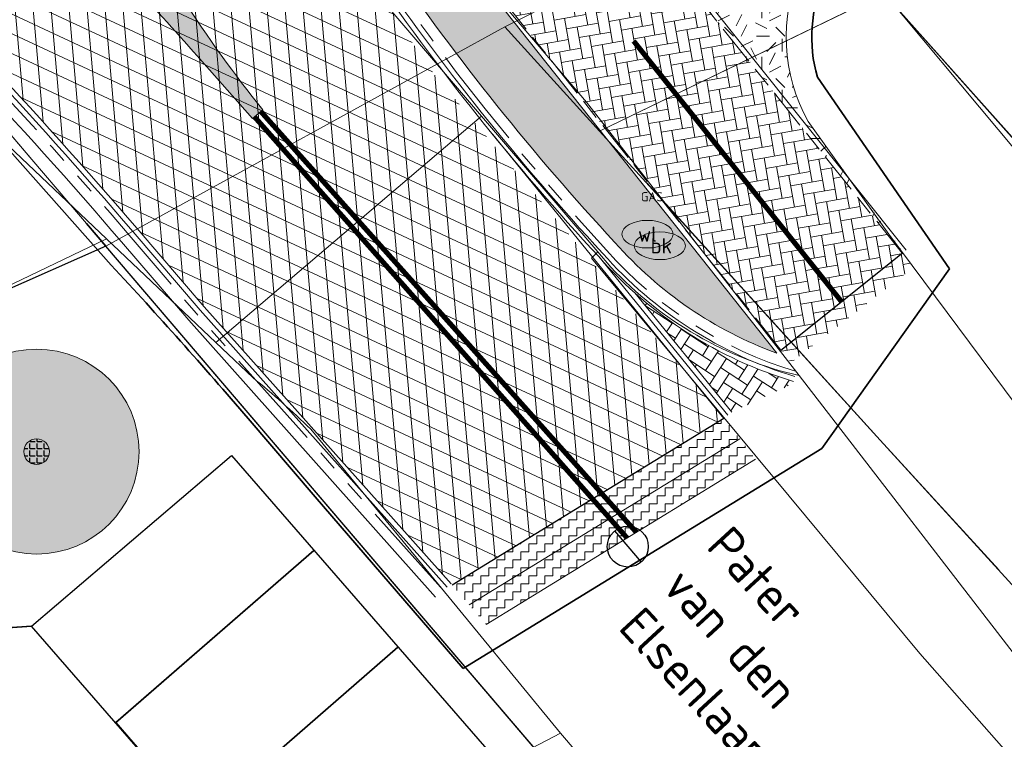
# Model space of a CAD drawing. Header units: metres. Extents: x 163628 to 167676, y 402708 to 405373.
# Tile 60 of 256: x 164494 to 164513, y 403407 to 403421. Entities that reach past the tile are written whole.
import ezdxf
from ezdxf.enums import TextEntityAlignment as Align

# ---------------------------------------------------------------- set-up
doc = ezdxf.new("R2010")
doc.units = ezdxf.units.M
for name, pattern in [('X-CA190022.004-UO-DWM_Snelfietsroute$0$VH-OPSLUITBAND_100X200', [16, 8, -2, 4, -2]), ('X-CA190022.004-UO-DWM_Snelfietsroute$0$VH-TROTTOIRBAND_180-200', [20, 10, -2, 2, -2, 2, -2]), ('X-CA190022.004-UO-DWM_Snelfietsroute$0$VW-30-270_STREEP', [3, 0.3, -2.7])]:
    doc.linetypes.add(name, pattern=pattern)
doc.layers.get('0').update_dxf_attribs({"lineweight": 25})
for name, color, linetype, lineweight, transparency in [('X-CA190022.004-UO-ARC_Arcering$0$N-GV-GR-GRAS-A-200 GRASMENGSEL M1', 62, 'Continuous', 18, 0.5), ('X-CA190022.004-UO-ARC_Arcering$0$N-WE-GR-GROENSTROOK-A', 62, 'Continuous', 0, 0.5), ('X-CA190022.004-UO-ARC_Arcering$0$N-WE-VH-VERHARDING-FIETSSTRAAT_ROOD ELEMENTENVERHARDING_BSS-A', 14, 'Continuous', 0, 0.5), ('X-CA190022.004-UO-ARC_Arcering$0$N-WE-VH-VERHARDING_ASFALT_ZWART-OPBOUW 2', 7, 'Continuous', 0, 0.5), ('X-CA190022.004-UO-ARC_Arcering$0$N-WE-VH-VERHARDING_BETONSTRAATSTEEN-A-200', 252, 'Continuous', 18, 0.5)]:
    doc.layers.add(name, color=color, linetype=linetype, lineweight=lineweight, transparency=transparency)
for name, color, linetype, lineweight in [('X-CA190022.004-UO-ARC_Arcering$0$V-WE-VH-VERHARDING_ASFALT-A-FREESVAK', 252, 'Continuous', 18), ('X-CA190022.004-UO-BGT_Ondergrond nieuwbouw Pater vd Elsenlaan_v1.0$0$A--L23--_Vloeren', 4, 'Continuous', 25), ('X-CA190022.004-UO-BGT_Ondergrond$0$B-WE-KL-WATER_PUT-S', 170, 'Continuous', 25), ('X-CA190022.004-UO-BGT_Ondergrond$0$GE_201_SHDHek_Lijn_GEM', 253, 'X-CA190022.004-UO-BGT_Ondergrond$0$Hekwerk', 9), ('X-CA190022.004-UO-BGT_Ondergrond$0$GE_314_WGDRijbaanLokaleweg_Vlak_GEM', 253, 'Continuous', 9), ('X-CA190022.004-UO-BGT_Ondergrond$0$GE_316_WGDFietspad_Vlak_GEM', 253, 'Continuous', 9), ('X-CA190022.004-UO-BGT_Ondergrond$0$GE_322_WGDInrit_Vlak_GEM', 253, 'Continuous', 9), ('X-CA190022.004-UO-BGT_Ondergrond$0$GE_363_OWGBerm_openverharding_Vlak_GEM', 253, 'Continuous', 9), ('X-CA190022.004-UO-BGT_Ondergrond$0$GE_367_OWGBerm_groenvoorziening_grasenk_GEM', 253, 'Continuous', 9), ('X-CA190022.004-UO-BGT_Ondergrond$0$GE_401_OTDErf_Vlak_GEM', 253, 'Continuous', 9), ('X-CA190022.004-UO-BGT_Ondergrond$0$GE_882_PutBrandkraan_Punt_GEM', 253, 'Continuous', 9), ('X-CA190022.004-UO-BGT_Ondergrond$0$GE_884_PutGasput_Punt_GEM', 253, 'Continuous', 9), ('X-CA190022.004-UO-DWM_Snelfietsroute$0$N-WE-VH-KANTOPSLUITING_ACHTERKANTBAND-G', 7, 'Continuous', 18), ('X-CA190022.004-UO-DWM_Snelfietsroute$0$N-WE-VH-KANTOPSLUITING_OPSLUITBAND_100X200-G', 7, 'X-CA190022.004-UO-DWM_Snelfietsroute$0$VH-OPSLUITBAND_100X200', 18), ('X-CA190022.004-UO-DWM_Snelfietsroute$0$N-WE-VH-KANTOPSLUITING_TROTTOIRBAND_180 200-G', 7, 'X-CA190022.004-UO-DWM_Snelfietsroute$0$VH-TROTTOIRBAND_180-200', 18), ('X-CA190022.004-UO-DWM_Snelfietsroute$0$N-WE-VH-KANTVERHARDING_STREKLAAG-G', 251, 'Continuous', 18), ('X-CA190022.004-UO-DWM_Snelfietsroute$0$N-WE-VH-VERHARDING_ASFALT_ZAAGSNEDE-G', 1, 'X-CA190022.004-UO-DWM_Snelfietsroute$0$VH-ZAAGSNEDE', 25), ('X-CA190022.004-UO-DWM_Snelfietsroute$0$N-WE-VW-MARKERING_LANGS_STREEP_30270_010-G', 7, 'X-CA190022.004-UO-DWM_Snelfietsroute$0$VW-30-270_STREEP', 18), ('X-CA190022.004-UO-DWM_Snelfietsroute$0$N-WE-VW-MARKERING_LANGS_STREEP_DOORGETROKKEN_010-G', 7, 'Continuous', 18), ('X-CA190022.004-UO-DWM_Snelfietsroute$0$N-WE-VW-MARKERING_PUNTSTUK-G', 7, 'Continuous', 18), ('X-CA190022.004-UO-DWM_Snelfietsroute$0$V-WE-VH-VERHARDING_ASFALT-FREESVAK', 7, 'Continuous', 18), ('X-CA190022.004-UO-GZM_Werkgrens_v0.1$0$N-WE-KG-GRENS_SYSTEEMGRENS-G', 7, 'X-CA190022.004-UO-GZM_Werkgrens_v0.1$0$KG-OG', 35), ('X-CA190022.004-UO-KAD_Percelen$0$B-WE-KG-GRENS_PERCEEL-GV', 150, 'Continuous', 9), ('X-CA190022.004-UO-TXT_Tekst 1op200$0$X-XX-AL-T35', 7, 'Continuous', 35), ('X-XX-AL-REFERENTIE-G', 7, 'Continuous', 18)]:
    doc.layers.add(name, color=color, linetype=linetype, lineweight=lineweight)
for name, color, linetype in [('X-CA190022.004-UO-DWM_Beplanting$0$B-WE-GR-BOOM-S AFKOMSTIG UIT DTM_v0.4', 252, 'Continuous'), ('X-CA190022.004-UO-DWM_Beplanting$0$N-GV-GR-GRAS-A-200', 7, 'Continuous'), ('X-CA190022.004-UO-WHM_Putten en kolken combi$0$PUTRANDEN INMETING', 253, 'Continuous')]:
    doc.layers.add(name, color=color, linetype=linetype)
doc.styles.add('X-CA190022.004-UO-BGT_Ondergrond$0$NLCS-ISO', font='NLCS-ISO.ttf')
doc.styles.add('X-CA190022.004-UO-BGT_Ondergrond$0$NLCS-ISO-M250-T30', font='NLCS-ISO.ttf', dxfattribs={"height": 0.75})
doc.styles.add('X-CA190022.004-UO-TXT_Tekst 1op200$0$NLCS-ISO-M200-T35', font='NLCS-ISO.ttf', dxfattribs={"height": 0.7000000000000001})
doc.linetypes.add('X-CA190022.004-UO-BGT_Ondergrond$0$Hekwerk', pattern='A,5,-1.5,[2,dgnlstyle-Veghel.shx,S=0.007936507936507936,R=0,X=0,Y=0],-1.5', length=8)
doc.linetypes.add('X-CA190022.004-UO-DWM_Snelfietsroute$0$VH-ZAAGSNEDE', pattern='A,1e-05,-2.54,[181,NLCS.SHX,S=2.54,R=0,X=-2.54,Y=0],-5.08,[181,NLCS.SHX,S=2.54,R=180,X=2.54,Y=0],-2.54', length=10.16001)
doc.linetypes.add('X-CA190022.004-UO-GZM_Werkgrens_v0.1$0$KG-OG', pattern='A,5.5,-1.5,[2,NLCS.SHX,S=0.5,R=0,X=0,Y=0],-1.5', length=8.5)
pattern_1 = [(94.99999999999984, (-2.849091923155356, 3.121928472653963), (-0.3486681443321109, -0.03050450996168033), []), (155, (-2.849091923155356, 3.121928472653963), (-0.1479163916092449, -0.3172077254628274), [])]

# ---------------------------------------------------------------- blocks, each defined once
blk = doc.blocks.new('X-CA190022.004-UO-BGT_Ondergrond$0$SKL-WATER_BRANDKRAAN_BRANDPUT-SO')
at = {"color": 0, "linetype": 'ByBlock', "lineweight": 18}
blk.add_ellipse((0, 0), major_axis=(2.5, 9.034865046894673e-15), ratio=0.5400000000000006, dxfattribs=at)
at = {"color": 0, "linetype": 'ByBlock', "lineweight": 18, "style": 'X-CA190022.004-UO-BGT_Ondergrond$0$NLCS-ISO'}
blk.add_text('bk', height=1.5, dxfattribs=at).set_placement((0.1553767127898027, 0), align=Align.MIDDLE_CENTER)
blk = doc.blocks.new('X-CA190022.004-UO-BGT_Ondergrond$0$IMGEOBrandkraanput')
at = {"xscale": 5, "yscale": 5, "zscale": 5}
blk.add_blockref('X-CA190022.004-UO-BGT_Ondergrond$0$SKL-WATER_BRANDKRAAN_BRANDPUT-SO', (0, 0), dxfattribs=at)
blk = doc.blocks.new('X-CA190022.004-UO-BGT_Ondergrond$0$IMGEOGasput')
at = {"insert": (-7.026893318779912, 3.397609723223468), "char_height": 6, "attachment_point": 1, "style": 'X-CA190022.004-UO-BGT_Ondergrond$0$NLCS-ISO-M250-T30'}
blk.add_mtext_dynamic_manual_height_columns('GAS', width=7.483855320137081, gutter_width=3.75, heights=[0], dxfattribs=at)
blk = doc.blocks.new('X-CA190022.004-UO-BGT_Ondergrond$0$SKL-WATER_WATERLEIDINGPUT-SO')
at = {"color": 0, "linetype": 'ByBlock', "lineweight": 18}
blk.add_ellipse((0, 0), major_axis=(2.5, 9.034865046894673e-15), ratio=0.5400000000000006, dxfattribs=at)
at = {"color": 0, "linetype": 'ByBlock', "lineweight": 18, "style": 'X-CA190022.004-UO-BGT_Ondergrond$0$NLCS-ISO'}
blk.add_text('wl', height=1.5, dxfattribs=at).set_placement((0, 0), align=Align.MIDDLE_CENTER)
blk = doc.blocks.new('X-CA190022.004-UO-BGT_Ondergrond nieuwbouw Pater vd Elsenlaan_v1.0')
at = {"layer": 'X-CA190022.004-UO-BGT_Ondergrond nieuwbouw Pater vd Elsenlaan_v1.0$0$A--L23--_Vloeren', "color": 252}
for p, q in [((164510.415, 403413.1130000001), (164505.8550342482, 403418.1374529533)), ((164495.2966250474, 403416.9023889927), (164494.922594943, 403417.3407591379)), ((164494.923917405, 403417.3408555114), (164495.298, 403416.9029999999)), ((164495.298, 403416.9029999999), (164489.76, 403414.442)), ((164504.5510000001, 403406.066), (164495.298, 403416.9029999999)), ((164512.7265275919, 403410.5774010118), (164510.415, 403413.1130000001)), ((164493.8487036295, 403409.4807043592), (164497.7500189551, 403412.8117803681)), ((164497.7500189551, 403412.8117803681), (164510.8410424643, 403397.7527725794)), ((164495.4888817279, 403407.5939569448), (164499.360292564, 403410.9594330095)), ((164499.3602278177, 403410.9595074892), (164495.49141933, 403407.5962936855)), ((164493.8489402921, 403409.4804321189), (164484.5327058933, 403408.8017487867)), ((164493.2974082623, 403409.4405645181), (164493.8487036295, 403409.4807043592)), ((164507.3604319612, 403393.9377468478), (164493.8487036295, 403409.4807043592)), ((164501.0003195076, 403409.0728594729), (164497.13151102, 403405.7096456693)), ((164497.1315974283, 403405.7095462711), (164501.000405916, 403409.0727600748)), ((164495.49141933, 403407.5962936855), (164503.6919641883, 403398.1629542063))]:
    blk.add_line(p, q, dxfattribs=at)
blk = doc.blocks.new('X-CA190022.004-UO-WHM_Putten en kolken combi$0$putdeksel 1.03')
blk.add_circle((5.227183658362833e-06, -5.226965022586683e-06), 0.2499999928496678)
blk = doc.blocks.new('X-CA190022.004-UO-WHM_Putten en kolken combi$0$Putdeksel 1.04')
at = {"flags": 128}
blk.add_lwpolyline([(-0.1612564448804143, 0.1910401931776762), (0.1612564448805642, -0.1910401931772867)], dxfattribs=at)
blk.add_blockref('X-CA190022.004-UO-WHM_Putten en kolken combi$0$putdeksel 1.03', (-5.227183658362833e-06, 5.226965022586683e-06))
blk = doc.blocks.new('X-CA190022.004-UO-DWM_Beplanting$0$SGR-BOOM_01-SO')
at = {"linetype": 'ByBlock', "lineweight": 18}
h = blk.add_hatch(color=0, dxfattribs=at)
h.dxf.hatch_style = 1
edge = h.paths.add_edge_path()
edge.add_arc((0, 0), 0.25, 0, 360)
at = {"color": 0, "linetype": 'ByBlock', "lineweight": 18}
for radius in [2, 0.25]:
    blk.add_circle((0, 0), radius, dxfattribs=at)
blk = doc.blocks.new('X-CA190022.004-UO-DWM_Beplanting$0$IMGEOBoom')
at = {"transparency": 33554457}
h = blk.add_hatch(color=256, dxfattribs=at)
h.dxf.hatch_style = 1
edge = h.paths.add_edge_path()
edge.add_arc((0, 0), 100, 0, 360)
edge = h.paths.add_edge_path(flags=17)
edge.add_arc((0, 0), 12.5, 0, 360)
h = blk.add_hatch()
h.set_pattern_fill('ANGLE', color=256)
h.set_pattern_definition([(0, (0, 0), (0, 6.985), [5.08, -1.905]), (90, (0, 0), (-6.985, 4.277078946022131e-16), [5.08, -1.905])])
edge = h.paths.add_edge_path(flags=17)
edge.add_arc((0, 0), 12.5, 0, 360)
at = {"layer": 'X-CA190022.004-UO-DWM_Beplanting$0$N-GV-GR-GRAS-A-200'}
h = blk.add_hatch(color=256, dxfattribs=at)
h.dxf.hatch_style = 1
edge = h.paths.add_edge_path(flags=17)
edge.add_arc((0, 0), 12.5, 0, 360)
at = {"xscale": 50, "yscale": 50, "zscale": 50}
blk.add_blockref('X-CA190022.004-UO-DWM_Beplanting$0$SGR-BOOM_01-SO', (0, 0), dxfattribs=at)

msp = doc.modelspace()

# ---------------------------------------------------------------- hatches: boundary and pattern name
at = {"layer": 'X-CA190022.004-UO-ARC_Arcering$0$N-GV-GR-GRAS-A-200 GRASMENGSEL M1'}
h = msp.add_hatch(dxfattribs=at)
h.set_pattern_fill('AGR-GRAS_02-SO', color=256, scale=0.1, pattern_type=2)
h.set_pattern_definition([(0, (0, 0), (1, 1), [0.25, -0.75]), (0, (0.5499999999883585, 0.5999999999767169), (1, 1), [0.25, -0.75]), (90, (0.1000000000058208, 0.3499999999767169), (-1, 1), [0.25, -0.75]), (90, (0.5, 0.7000000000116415), (-1, 1), [0.25, -0.75]), (45, (0.2000000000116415, 0.7000000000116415), (0, 1.000000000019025), [0.25, -1.164213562]), (135, (0.5499999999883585, 0), (-1.000000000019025, 0), [0.25, -1.164213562]), (26.56505119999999, (0.25, 0.2999999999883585), (1.000000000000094, 4.000644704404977e-10), [0.25, -1.986067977]), (26.56505119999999, (0.7000000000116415, 0.7999999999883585), (1.000000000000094, 4.000644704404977e-10), [0.25, -1.986067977]), (63.43494882, (0.7000000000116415, 0), (5.099862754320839e-11, 1.000000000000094), [0.2499999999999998, -1.986067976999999]), (63.43494882, (0.25, 0.4500000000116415), (5.099862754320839e-11, 1.000000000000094), [0.2499999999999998, -1.986067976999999]), (63.43494882, (0.6000000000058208, 0.2000000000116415), (5.099862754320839e-11, 1.000000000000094), [0.2499999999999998, -1.986067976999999]), (116.5650512, (0, 0.5499999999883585), (-4.000648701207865e-10, 1.000000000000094), [0.2499999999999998, -1.986067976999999]), (153.43494882, (0.2000000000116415, 0.1500000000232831), (-1.000000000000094, 5.099898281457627e-11), [0.25, -1.986067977])])
h.paths.add_polyline_path([(164518.157, 403427.555), (164516.668, 403430.689), (164513.743, 403429.436), (164509.64, 403427.467), (164507.7699999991, 403426.5699999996, -0.1824466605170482), (164504.2810000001, 403426.4319999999, -0.05793703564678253), (164503.2710335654, 403426.7272195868, 0.03917348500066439), (164504.5019468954, 403424.7291307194), (164510.8440227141, 403416.7611920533), (164510.8652536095, 403416.7781359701), (164509.01, 403419.334, -0.2361832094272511), (164508.861, 403422.331, -0.1802505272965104), (164510.2980000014, 403423.8810000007)])
at = {"layer": 'X-CA190022.004-UO-ARC_Arcering$0$N-WE-GR-GROENSTROOK-A'}
h = msp.add_hatch(color=256, dxfattribs=at)
h.dxf.hatch_style = 1
edge = h.paths.add_edge_path()
edge.add_arc((164541.4384368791, 403450.4749510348), 49.32598903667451, 209.8620710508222, 218.6008173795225)
edge.add_arc((164541.4384375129, 403450.4749501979), 49.32598900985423, 218.6008161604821, 222.7830105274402)
edge.add_arc((164511.0740462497, 403422.1147237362), 7.78000000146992, 221.3818231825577, 249.8838428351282)
edge.add_line((164508.3983136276, 403414.8093247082), (164502.4091339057, 403422.3598213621))
edge.add_arc((164516.6184610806, 403433.5716464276), 18.10000000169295, 193.1711327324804, 218.2750948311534, ccw=False)
edge.add_arc((164484.4865297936, 403426.0522453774), 14.90003636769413, 13.17114091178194, 25.83501651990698)
edge.add_arc((164495.2909255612, 403431.2739576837), 2.899999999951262, 26.00368987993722, 45.99393802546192)
edge.add_line((164497.305655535, 403433.359829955), (164494.9758160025, 403431.9685044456))
edge.add_arc((164483.2759764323, 403421.8017077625), 15.50000002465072, 30.282881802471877, 40.98962565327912, ccw=False)
edge.add_line((164496.6609433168, 403429.6178872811), (164496.6606124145, 403429.6177094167))
edge.add_line((164496.6606124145, 403429.6177094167), (164497.2244077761, 403428.5617447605))
edge.add_arc((164571.2504752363, 403467.0432749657), 83.430730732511, 207.4671049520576, 209.5356354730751)
at = {"layer": 'X-CA190022.004-UO-ARC_Arcering$0$N-WE-VH-VERHARDING-FIETSSTRAAT_ROOD ELEMENTENVERHARDING_BSS-A'}
h = msp.add_hatch(dxfattribs=at)
h.set_pattern_fill('AVH-BSS_KEIFORMAAT_KEPER', color=256, scale=2, angle=100, pattern_type=2)
h.set_pattern_definition([(99.99999999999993, (-2.849091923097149, 3.12192847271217), (-0.243275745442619, 0.1703435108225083), [0.6299999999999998, -0.2099999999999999]), (9.999999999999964, (-3.262711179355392, 3.048996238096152), (-0.243275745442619, 0.1703435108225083), [0.6299999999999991, -0.2099999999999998])])
edge = h.paths.add_edge_path()
edge.add_arc((164484.4865551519, 403426.0522966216), 18.00000000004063, 13.17099899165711, 25.75401588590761)
edge.add_arc((164503.4005756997, 403435.1769789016), 2.999999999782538, 115.70063201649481, 205.7541465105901, ccw=False)
edge.add_line((164502.0995686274, 403437.8801956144), (164497.6533969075, 403435.740337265))
edge.add_line((164497.6533969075, 403435.740337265), (164493.9899184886, 403433.9771743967))
edge.add_arc((164495.2909255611, 403431.2739576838), 2.999999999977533, 25.70063208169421, 115.70063202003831, ccw=False)
edge.add_line((164497.9941422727, 403432.5749647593), (164498.0026482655, 403432.5572911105))
edge.add_arc((164484.4865636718, 403426.0522553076), 15.00000111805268, 13.171133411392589, 25.700631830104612, ccw=False)
edge.add_arc((164516.6184610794, 403433.571646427), 18.00000000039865, 193.1711327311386, 218.2750948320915)
edge.add_line((164502.4876384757, 403422.421765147), (164508.6705544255, 403414.6270277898))
edge.add_line((164508.6705544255, 403414.6270277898), (164511.063444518, 403416.485518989))
edge.add_line((164511.063444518, 403416.485518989), (164504.5019468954, 403424.7291307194))
edge.add_arc((164516.6184610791, 403433.571646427), 15.00000000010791, 193.171132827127, 216.1216089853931, ccw=False)
at = {"layer": 'X-CA190022.004-UO-ARC_Arcering$0$N-WE-VH-VERHARDING_ASFALT_ZWART-OPBOUW 2'}
h = msp.add_hatch(dxfattribs=at)
h.set_pattern_fill('AVH-ASFALT-SO', color=256, scale=0.35, angle=35, pattern_type=2)
h.set_pattern_definition(pattern_1)
edge = h.paths.add_edge_path()
edge.add_line((164489.8382456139, 403431.9665135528), (164490.5679246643, 403431.3329318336))
edge.add_arc((164483.2286881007, 403421.7573389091), 12.0646745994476, 27.301292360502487, 52.531551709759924, ccw=False)
edge.add_arc((164513.3227276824, 403435.758159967), 21.14276145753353, 203.6077994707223, 211.6505755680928)
edge.add_arc((164494.6789251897, 403424.3023266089), 0.7400000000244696, -53.39671403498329, 29.23697528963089, ccw=False)
edge.add_line((164495.1201656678, 403423.7082669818), (164504.7116603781, 403411.9075555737))
edge.add_line((164504.7116603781, 403411.9075555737), (164507.3627034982, 403413.5346996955))
edge.add_line((164507.3627034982, 403413.5346996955), (164501.7554050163, 403420.1983105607))
edge.add_arc((164508.2250259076, 403425.2367495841), 8.200113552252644, 213.6800807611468, 217.9108978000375, ccw=False)
edge.add_arc((164581.5154571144, 403473.6896893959), 96.0588965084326, 209.6774321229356, 213.4870524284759, ccw=False)
edge.add_arc((164537.3758326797, 403448.2619070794), 45.12013046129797, 206.189453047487, 209.3751078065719, ccw=False)
edge.add_arc((164483.1937731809, 403421.7263134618), 15.21115283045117, 25.80785665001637, 47.29780852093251)
edge.add_arc((164493.9842063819, 403433.4195307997), 0.7000000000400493, 160.115940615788, 227.3330159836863, ccw=False)
edge.add_line((164493.325938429, 403433.6576133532), (164489.8486641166, 403431.9840669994))
edge.add_line((164489.8486641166, 403431.9840669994), (164489.8382456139, 403431.9665135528))
h = msp.add_hatch(dxfattribs=at)
h.set_pattern_fill('AVH-ASFALT-SO', color=256, scale=0.35, angle=35, pattern_type=2)
h.set_pattern_definition(pattern_1)
edge = h.paths.add_edge_path()
edge.add_line((164488.3584638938, 403429.3400447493), (164486.9332981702, 403430.5809565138))
edge.add_line((164486.9332981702, 403430.5809565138), (164483.8409762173, 403429.0926804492))
edge.add_arc((164483.6163772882, 403428.4296907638), 0.7000000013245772, 49.10747693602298, 71.28532341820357, ccw=False)
edge.add_line((164484.074626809, 403428.958847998), (164485.3956180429, 403427.8148711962))
edge.add_arc((164419.8004888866, 403352.0698109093), 100.1999756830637, 45.83437392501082, 49.10747731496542, ccw=False)
edge.add_arc((164434.5205678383, 403366.9616448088), 79.26185529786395, 43.43438908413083, 45.96700247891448, ccw=False)
edge.add_arc((164428.5624123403, 403359.8460923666), 88.48702935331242, 40.44025779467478, 44.12767198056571, ccw=False)
edge.add_line((164495.9083622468, 403417.2436305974), (164497.2188143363, 403415.7133272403))
edge.add_line((164497.2188143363, 403415.7133272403), (164502.060617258, 403410.2804114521))
edge.add_line((164502.060617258, 403410.2804114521), (164504.7116603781, 403411.9075555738))
edge.add_line((164504.7116603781, 403411.9075555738), (164495.1201656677, 403423.7082669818))
edge.add_arc((164494.6789251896, 403424.3023266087), 0.7399999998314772, 223.9695966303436, 306.6032859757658, ccw=False)
edge.add_arc((164419.8004724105, 403352.0697929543), 103.3000000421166, 43.96959663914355, 48.41897500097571)
h.paths.add_polyline_path([(164489.828954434, 403431.974581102), (164489.8382456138, 403431.9665135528), (164489.8486641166, 403431.9840669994)])
at = {"layer": 'X-CA190022.004-UO-ARC_Arcering$0$N-WE-VH-VERHARDING_BETONSTRAATSTEEN-A-200'}
h = msp.add_hatch(dxfattribs=at)
h.set_pattern_fill('AVH-BSS_KEIFORMAAT_KEPER', color=256, scale=2, angle=57, pattern_type=2)
h.set_pattern_definition([(57, (2.131848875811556, 3.896849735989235), (-0.0617466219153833, 0.2904950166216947), [0.63, -0.21]), (327, (1.779607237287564, 4.125598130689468), (-0.06174662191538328, 0.2904950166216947), [0.63, -0.21])])
edge = h.paths.add_edge_path()
edge.add_line((164505.6253172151, 403415.986807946), (164507.5178367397, 403413.6609283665))
edge.add_line((164507.5178367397, 403413.6609283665), (164508.7729252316, 403414.2442191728))
edge.add_arc((164511.0740462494, 403422.1147237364), 8.200000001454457, 228.3576203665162, 253.70251879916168, ccw=False)
at = {"layer": 'X-CA190022.004-UO-ARC_Arcering$0$V-WE-VH-VERHARDING_ASFALT-A-FREESVAK', "ltscale": 0.2}
h = msp.add_hatch(dxfattribs=at)
h.set_pattern_fill('AVH-ASFALT_FREESVAK', color=256, scale=0.1, pattern_type=2)
h.set_pattern_definition([(0, (-2.849091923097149, 3.12192847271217), (0.15625, 0.15625), [0.15625, -0.15625]), (90, (-2.692841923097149, 3.12192847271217), (-0.15625, 0.15625), [0.15625, -0.15625])])
h.paths.add_polyline_path([(164507.9809561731, 403412.7408307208), (164507.3627034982, 403413.5346996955), (164502.060617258, 403410.2804114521), (164502.7222130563, 403409.5131454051)])
at = {"layer": 'X-CA190022.004-UO-DWM_Snelfietsroute$0$N-WE-VW-MARKERING_PUNTSTUK-G'}
h = msp.add_hatch(color=256, dxfattribs=at)
h.dxf.hatch_style = 1
edge = h.paths.add_edge_path()
edge.add_arc((164494.6789145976, 403424.3023300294), 0.8399999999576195, 252.1032482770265, 342.8438424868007)
edge.add_arc((164517.8862292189, 403435.2487625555), 25.04557019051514, 206.548411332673, 218.773573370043)
edge.add_line((164498.3600291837, 403419.5641172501), (164498.1620919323, 403419.3942666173))
edge.add_line((164498.1620919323, 403419.3942666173), (164497.1708335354, 403420.5147871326))
edge.add_arc((164419.8004725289, 403352.0697930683), 103.2999998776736, 41.49729191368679, 43.74991126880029)

# ---------------------------------------------------------------- linework, layer by layer
at = {"layer": 'X-CA190022.004-UO-BGT_Ondergrond$0$GE_201_SHDHek_Lijn_GEM'}
msp.add_line((164516.407, 403415.184), (164510.811, 403421.473), dxfattribs=at)
at = {"layer": 'X-CA190022.004-UO-BGT_Ondergrond$0$GE_314_WGDRijbaanLokaleweg_Vlak_GEM', "flags": 128}
for points in [[(164442.94, 403489.126), (164443.864, 403488.0790000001), (164449.294, 403481.924), (164481.056, 403444.687), (164480.874, 403444.622), (164483.26, 403441.849), (164483.391, 403441.904), (164502.63, 403419.439), (164497.447, 403415.017), (164495.313, 403417.0410000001), (164491.602, 403420.56), (164476.856, 403434.777), (164474.447, 403437.185), (164474.381, 403437.261), (164474.505, 403437.387), (164473.18, 403438.808), (164472.011, 403440.2800000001), (164471.089, 403441.6600000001), (164464.875, 403450.622), (164464.747, 403450.533), (164455.924, 403463.299), (164454.191, 403465.806)], [(164498.168, 403414.333), (164497.447, 403415.017), (164502.63, 403419.439), (164504.901, 403416.787), (164504.781, 403416.665), (164511.187, 403408.945), (164519.4, 403399.622), (164527.935, 403390.353), (164528.051, 403390.464), (164532.626, 403385.607)], [(164617.292, 403303.039), (164607.57, 403311.093), (164607.596, 403311.189), (164599.386, 403318.093), (164599.271, 403317.98), (164593.903, 403322.46), (164566.317, 403345.335), (164566.403, 403345.471), (164557.209, 403353.3180000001), (164557.112, 403353.201), (164548.239, 403361.246), (164539.592, 403369.466), (164531.375, 403377.556), (164523.138, 403386.194), (164518.659, 403391.015), (164515.969, 403393.893), (164510.065, 403400.491), (164504.175, 403407.392), (164501.64, 403410.4760000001), (164499.297, 403413.326)]]:
    msp.add_lwpolyline(points, dxfattribs=at)
at = {"layer": 'X-CA190022.004-UO-BGT_Ondergrond$0$GE_314_WGDRijbaanLokaleweg_Vlak_GEM'}
msp.add_arc((164487.5254166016, 403401.2646567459), 16.85366953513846, 45.69656568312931, 50.84135455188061, dxfattribs=at)
at = {"layer": 'X-CA190022.004-UO-BGT_Ondergrond$0$GE_316_WGDFietspad_Vlak_GEM', "flags": 128}
for points in [[(164527.371, 403391.93), (164526.649, 403392.821), (164520.122, 403400.2900000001), (164513.339, 403408.529), (164508.83, 403414.373), (164504.683, 403419.7150000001), (164502.24, 403422.591), (164500.249, 403424.7260000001), (164491.5, 403434.983), (164485.536, 403442.109)], [(164509.01, 403419.334), (164510.581, 403417.138), (164513.067, 403413.794), (164515.637, 403410.447), (164521.701, 403403.053), (164525.682, 403398.456), (164529.573, 403394.185)]]:
    msp.add_lwpolyline(points, dxfattribs=at)
at = {"layer": 'X-CA190022.004-UO-BGT_Ondergrond$0$GE_316_WGDFietspad_Vlak_GEM'}
msp.add_arc((164511.9308651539, 403420.9814187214), 3.353422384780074, 156.2686370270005, 209.4237539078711, dxfattribs=at)
at = {"layer": 'X-CA190022.004-UO-BGT_Ondergrond$0$GE_322_WGDInrit_Vlak_GEM', "flags": 128}
for points in [[(164528.051, 403390.464), (164527.935, 403390.353), (164519.4, 403399.622), (164511.187, 403408.945), (164504.781, 403416.665), (164504.901, 403416.787), (164505.153, 403416.493)], [(164508.83, 403414.373), (164513.339, 403408.529), (164520.122, 403400.2900000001), (164526.649, 403392.821), (164526.501, 403392.765)]]:
    msp.add_lwpolyline(points, dxfattribs=at)
at = {"layer": 'X-CA190022.004-UO-BGT_Ondergrond$0$GE_322_WGDInrit_Vlak_GEM'}
msp.add_arc((164510.479080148, 403421.4819774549), 7.297741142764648, 223.1282033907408, 256.9399985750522, dxfattribs=at)
at = {"layer": 'X-CA190022.004-UO-BGT_Ondergrond$0$GE_363_OWGBerm_openverharding_Vlak_GEM', "flags": 128}
msp.add_lwpolyline([(164504.175, 403407.392), (164510.065, 403400.491), (164506.831, 403399.746), (164506.899, 403397.505), (164501.398, 403405.941), (164504.175, 403407.392)], dxfattribs=at)
at = {"layer": 'X-CA190022.004-UO-BGT_Ondergrond$0$GE_367_OWGBerm_groenvoorziening_grasenk_GEM', "flags": 128}
for points in [[(164683.071, 403504.746), (164620.047, 403474.794), (164605.994, 403467.843), (164604.644, 403466.081), (164604.1, 403465.83), (164602.208, 403469.716), (164599.34, 403468.357), (164599.989, 403466.994), (164588.888, 403461.691), (164588.317, 403459.308), (164529.221, 403430.464), (164510.811, 403421.473), (164516.407, 403415.184), (164516.697, 403414.849), (164516.465, 403414.735), (164516.238, 403414.623), (164513.991, 403413.907), (164513.067, 403413.794), (164510.581, 403417.138), (164509.01, 403419.334)], [(164505.153, 403416.493), (164504.901, 403416.787), (164502.63, 403419.439), (164483.391, 403441.904), (164484.265, 403442.222)], [(164485.536, 403442.109), (164491.5, 403434.983), (164500.249, 403424.7260000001), (164502.24, 403422.591), (164504.683, 403419.7150000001), (164508.83, 403414.373)], [(164474.381, 403437.261), (164474.447, 403437.185), (164476.856, 403434.777), (164491.602, 403420.56), (164495.313, 403417.0410000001), (164489.83, 403414.415), (164486.1, 403417.987), (164482.995, 403419.01), (164482.804, 403420.603)]]:
    msp.add_lwpolyline(points, dxfattribs=at)
at = {"layer": 'X-CA190022.004-UO-BGT_Ondergrond$0$GE_367_OWGBerm_groenvoorziening_grasenk_GEM', "extrusion": (0, 0, -1)}
for centre, radius, start, end in [((-164511.9308651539, 403420.9814187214), 3.353422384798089, 330.5762460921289, 23.73136297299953), ((-164510.479080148, 403421.4819774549), 7.297741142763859, 283.0600014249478, 316.8717966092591)]:
    msp.add_arc(centre, radius, start, end, dxfattribs=at)
at = {"layer": 'X-CA190022.004-UO-BGT_Ondergrond$0$GE_401_OTDErf_Vlak_GEM', "flags": 128}
for points in [[(164527.136, 403402.555), (164516.465, 403414.735), (164516.697, 403414.849), (164516.407, 403415.184), (164510.811, 403421.473), (164529.221, 403430.464), (164588.317, 403459.308)], [(164482.995, 403419.01), (164486.1, 403417.987), (164489.83, 403414.415), (164495.313, 403417.0410000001), (164497.447, 403415.017), (164498.168, 403414.333)], [(164499.297, 403413.326), (164501.64, 403410.4760000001), (164504.175, 403407.392), (164501.398, 403405.941), (164506.899, 403397.505), (164514.354, 403390.654), (164517.358, 403385.763), (164510.105, 403385.209), (164510.512, 403379.879), (164512.09, 403357.333), (164511.903, 403357.325), (164512.156, 403353.751)]]:
    msp.add_lwpolyline(points, dxfattribs=at)
at = {"layer": 'X-CA190022.004-UO-BGT_Ondergrond$0$GE_401_OTDErf_Vlak_GEM', "extrusion": (0, 0, -1)}
msp.add_arc((-164487.5254166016, 403401.2646567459), 16.8536695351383, 129.1586454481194, 134.3034343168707, dxfattribs=at)
at = {"layer": 'X-CA190022.004-UO-DWM_Snelfietsroute$0$N-WE-VH-KANTOPSLUITING_ACHTERKANTBAND-G', "ltscale": 0.2, "flags": 128}
for points in [[(164510.9218242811, 403416.8232837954), (164504.9211087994, 403424.3422396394, -0.1099721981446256), (164502.1104230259, 403430.1765275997, 0.05472478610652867), (164500.7959722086, 403433.9016650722), (164500.7874662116, 403433.9193387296, -0.4142135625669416), (164502.1429355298, 403437.7900883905)], [(164508.3983136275, 403414.8093247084), (164502.4092134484, 403422.3597205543, -0.1099786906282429), (164498.994602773, 403429.4473745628, 0.05472478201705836), (164497.9125410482, 403432.5139241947), (164497.9040350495, 403432.5315978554, 0.3404237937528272), (164494.7425579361, 403434.1216397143)], [(164497.2448350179, 403428.5665342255, 0.07174089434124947), (164505.2365501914, 403416.9715690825, 0.125008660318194), (164508.3983136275, 403414.8093247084, 0.125008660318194)]]:
    msp.add_lwpolyline(points, format="xyb", dxfattribs=at)
at = {"layer": 'X-CA190022.004-UO-DWM_Snelfietsroute$0$N-WE-VH-KANTOPSLUITING_ACHTERKANTBAND-G', "flags": 128}
msp.add_lwpolyline([(164501.7357702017, 403410.0446138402), (164496.9154350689, 403415.4526329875), (164495.6045383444, 403416.9834555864, 0.02289373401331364), (164489.3337210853, 403423.660503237, 0.01461634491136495)], format="xyb", dxfattribs=at)
at = {"layer": 'X-CA190022.004-UO-DWM_Snelfietsroute$0$N-WE-VH-KANTOPSLUITING_OPSLUITBAND_100X200-G', "ltscale": 0.1, "flags": 128}
for points in [[(164510.8436641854, 403416.7609059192), (164504.8427755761, 403424.2800786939, -0.1099768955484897), (164502.0130536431, 403430.1537415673, 0.0547247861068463), (164500.705864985, 403433.8582981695), (164500.6973589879, 403433.8759718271, -0.4142135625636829), (164502.0995686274, 403437.8801956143)], [(164508.4757473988, 403414.8711229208), (164502.4876384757, 403422.421765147, -0.1099768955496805), (164499.0919721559, 403429.4701605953, 0.05472478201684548), (164498.0026482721, 403432.5572910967), (164497.9941422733, 403432.574964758, 0.3419616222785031), (164494.7075314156, 403434.2166535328, 0.2412032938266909)]]:
    msp.add_lwpolyline(points, format="xyb", dxfattribs=at)
at = {"layer": 'X-CA190022.004-UO-DWM_Snelfietsroute$0$N-WE-VH-KANTOPSLUITING_TROTTOIRBAND_180 200-G', "ltscale": 0.2, "flags": 128}
for points in [[(164493.7673718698, 403433.8700669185, 0.5296536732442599), (164493.645338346, 403433.0518781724, -0.08818175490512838), (164496.8999646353, 403428.7694333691, 0.07342641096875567), (164505.0732688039, 403416.8241027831, 0.1401289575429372), (164508.776316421, 403414.4517975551)], [(164501.8872366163, 403410.1752198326), (164497.0671246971, 403415.5829801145), (164495.7564503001, 403417.1135430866, 0.02295761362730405), (164489.4739604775, 403423.8026659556, 0.01428257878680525), (164485.2646896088, 403427.6636834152), (164483.9436983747, 403428.8076602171, 0.2990308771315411), (164483.3995427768, 403428.8802268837)]]:
    msp.add_lwpolyline(points, format="xyb", dxfattribs=at)
at = {"layer": 'X-CA190022.004-UO-DWM_Snelfietsroute$0$N-WE-VH-KANTVERHARDING_STREKLAAG-G', "ltscale": 0.2, "flags": 128}
for points in [[(164493.4685200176, 403433.7262351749, 0.3544872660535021), (164493.5775647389, 403432.978347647, -0.08816488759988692), (164496.8105211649, 403428.7247017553, 0.07341513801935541), (164504.9990569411, 403416.7570652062, 0.1400909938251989), (164508.7475947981, 403414.3560109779)], [(164493.325938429, 403433.6576133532, 0.301999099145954), (164493.5097911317, 403432.9048171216, -0.08814787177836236), (164496.7210796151, 403428.6799662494, 0.07340391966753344), (164504.9248492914, 403416.6900231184, 0.1400537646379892), (164508.7188731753, 403414.2602244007)], [(164502.0365371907, 403410.3082962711), (164497.2177457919, 403415.7145750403), (164495.9083622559, 403417.2436305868, 0.02295761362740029), (164489.6133064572, 403423.9461326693, 0.01428257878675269), (164485.3956180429, 403427.8148711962), (164484.074626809, 403428.958847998, 0.09707230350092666), (164483.8409762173, 403429.0926804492, 0.09707230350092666)], [(164501.9618869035, 403410.2417580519), (164497.1424352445, 403415.6487775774), (164495.832406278, 403417.1785868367, 0.02295761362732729), (164489.5436334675, 403423.8743993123, 0.01428257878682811), (164485.3301538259, 403427.7392773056), (164484.0091625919, 403428.8832541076, 0.1451527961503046), (164483.6983946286, 403429.0240586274, 0.1451527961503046)]]:
    msp.add_lwpolyline(points, format="xyb", dxfattribs=at)
for points in [[(164507.3627034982, 403413.5346996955), (164502.8521548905, 403419.0780997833)], [(164507.4402701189, 403413.597814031), (164504.9194951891, 403416.6958105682)], [(164507.5178367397, 403413.6609283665), (164505.625317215, 403415.9868079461)]]:
    msp.add_lwpolyline(points, dxfattribs=at)
at = {"layer": 'X-CA190022.004-UO-DWM_Snelfietsroute$0$N-WE-VH-VERHARDING_ASFALT_ZAAGSNEDE-G', "ltscale": 0.02, "flags": 128}
for points in [[(164508.4757473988, 403414.8711229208), (164510.8436641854, 403416.7609059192)], [(164507.3627034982, 403413.5346996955), (164502.060617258, 403410.2804114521)]]:
    msp.add_lwpolyline(points, dxfattribs=at)
at = {"layer": 'X-CA190022.004-UO-DWM_Snelfietsroute$0$N-WE-VW-MARKERING_LANGS_STREEP_30270_010-G', "const_width": 0.1, "flags": 128}
msp.add_lwpolyline([(164505.6002921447, 403420.9060093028), (164509.6597888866, 403415.8160807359)], dxfattribs=at)
at = {"layer": 'X-CA190022.004-UO-DWM_Snelfietsroute$0$N-WE-VW-MARKERING_LANGS_STREEP_DOORGETROKKEN_010-G', "const_width": 0.1}
for points in [[(164498.1998334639, 403419.4266527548), (164505.4727697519, 403411.2013684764)], [(164498.3221014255, 403419.5315316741), (164505.6538675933, 403411.312521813)]]:
    msp.add_lwpolyline(points, dxfattribs=at)
at = {"layer": 'X-CA190022.004-UO-DWM_Snelfietsroute$0$N-WE-VW-MARKERING_PUNTSTUK-G'}
msp.add_lwpolyline([(164495.481545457, 403424.0545349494, 0.05339282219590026), (164498.3600291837, 403419.5641172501), (164498.1620919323, 403419.3942666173), (164497.1708335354, 403420.5147871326, 0.009829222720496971), (164494.4207803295, 403423.502976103, 0.009829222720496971)], format="xyb", dxfattribs=at)
at = {"layer": 'X-CA190022.004-UO-DWM_Snelfietsroute$0$V-WE-VH-VERHARDING_ASFALT-FREESVAK', "ltscale": 0.2, "flags": 128}
for points in [[(164507.6718298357, 403413.1377652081), (164502.3914151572, 403409.8967784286)], [(164507.9809561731, 403412.7408307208), (164502.7222130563, 403409.5131454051)]]:
    msp.add_lwpolyline(points, dxfattribs=at)
at = {"layer": 'X-CA190022.004-UO-GZM_Werkgrens_v0.1$0$N-WE-KG-GRENS_SYSTEEMGRENS-G', "ltscale": 0.2, "flags": 128}
msp.add_lwpolyline([(164202.4471839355, 403276.2612616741, -0.007014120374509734), (164204.6842424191, 403278.1944806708), (164207.7316017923, 403280.6309342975), (164216.350955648, 403287.4712219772), (164219.0035534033, 403289.434108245), (164219.3746627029, 403289.7286192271), (164237.1836765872, 403303.1852059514), (164244.5865004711, 403308.605291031), (164248.7299054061, 403311.6378046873), (164253.9774847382, 403315.3666892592), (164261.1754745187, 403320.480446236), (164269.6822113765, 403326.3244647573), (164277.4779943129, 403331.5382684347), (164300.138869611, 403346.1530355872), (164322.9639978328, 403359.9259594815), (164334.0727303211, 403366.2923093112), (164351.6652632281, 403375.7974689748), (164373.7421382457, 403387.5498352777), (164399.9497431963, 403400.4638723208), (164429.2801321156, 403414.7433017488), (164430.1235736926, 403415.1409833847), (164430.9478262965, 403415.506283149), (164431.7770699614, 403415.8458020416), (164432.615246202, 403416.1613381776), (164433.4616619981, 403416.4526584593), (164434.3156183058, 403416.7195497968), (164435.1764106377, 403416.9618192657), (164436.0433296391, 403417.1792942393), (164436.3055164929, 403417.2587681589, -0.09982065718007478), (164451.9815185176, 403417.1790174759, 0.1310872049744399), (164471.5299883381, 403420.9480569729), (164482.532673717, 403426.2434413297), (164490.6930660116, 403418.7998493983), (164492.5861501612, 403419.7065134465), (164495.4035730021, 403416.5299918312, -0.01010042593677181), (164498.0738503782, 403413.5363083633), (164499.3853029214, 403412.0048366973), (164502.2759065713, 403408.6525450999), (164509.274412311, 403412.9480533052), (164511.7682141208, 403416.4610208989), (164509.1861236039, 403420.2014103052, -0.1750361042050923), (164509.3210798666, 403422.1351258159, -0.1801291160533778), (164510.5166693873, 403423.4312866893), (164518.8245311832, 403427.3151248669), (164545.0302416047, 403439.9269191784), (164571.6953268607, 403452.7535489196), (164577.9552917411, 403456.0641072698), (164591.4716804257, 403464.141949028), (164595.4462846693, 403466.1591353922), (164599.4311747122, 403468.181541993), (164600.8539115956, 403468.8630628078), (164605.9399590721, 403471.2415379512), (164622.0164705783, 403477.7583811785), (164627.272938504, 403479.8886915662), (164631.9472826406, 403481.9048786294), (164633.2674407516, 403482.5385622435, 0.08477773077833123), (164642.6089981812, 403485.3796505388), (164759.3320802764, 403541.3864717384), (164770.9742443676, 403544.8150730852), (164773.2724307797, 403545.3968587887), (164787.8865800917, 403542.289629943), (164789.8994408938, 403542.3802139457), (164793.2522167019, 403543.0482871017), (164800.2402211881, 403546.8141014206), (164803.6710322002, 403549.3659814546), (164804.7740494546, 403550.3596960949), (164806.982937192, 403547.3873851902), (164807.9070396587, 403546.1989325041), (164811.8704722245, 403549.2807697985), (164810.9532731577, 403550.4603442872), (164809.5116547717, 403552.4057701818), (164808.342669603, 403553.5746866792), (164810.0239640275, 403555.0893745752), (164807.82693957, 403558.0124714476), (164809.8344029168, 403559.5158162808, 0.08719858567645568), (164816.7069141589, 403566.8332066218, -0.1361886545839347), (164825.1509550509, 403574.2389801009), (164897.951587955, 403609.3404576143), (164931.0926747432, 403625.3204994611), (165054.7836542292, 403684.9604895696), (165123.1554235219, 403717.9264497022), (165148.5663854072, 403730.0329638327), (165175.6541256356, 403740.4784873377), (165188.1464371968, 403744.8235939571), (165187.6324323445, 403748.0918636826), (165185.2580450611, 403754.9315992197), (165180.037890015, 403753.6894865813, 0.02784581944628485), (165177.0513383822, 403752.4655620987), (165119.6977294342, 403725.1406508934), (165051.3091062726, 403692.1665645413), (164927.6180512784, 403632.5265380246), (164894.4771003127, 403616.5465616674), (164821.6764674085, 403581.445084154, 0.1361886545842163), (164810.015649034, 403571.2180636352, -0.08719858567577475), (164805.0390029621, 403565.919263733), (164803.0203514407, 403564.4075403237), (164799.415410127, 403569.2038422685), (164798.6149812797, 403568.6044188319), (164797.8152444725, 403568.0055136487), (164797.2158194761, 403568.8059445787), (164793.3705278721, 403565.9262908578), (164793.9699528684, 403565.1258599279), (164792.3761302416, 403563.932281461), (164795.8845084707, 403559.0636660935, -0.2015476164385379), (164780.0971775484, 403554.0570161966, 0.07565561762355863), (164771.1691888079, 403553.9823458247, -0.009754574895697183), (164764.0749090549, 403552.5358596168), (164754.2863395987, 403547.7986438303), (164747.4743492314, 403544.6063578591), (164708.340445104, 403525.5831572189), (164686.2179063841, 403515.3649846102), (164675.1479613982, 403509.8647663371), (164663.5244613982, 403504.2582663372), (164644.326586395, 403495.0707073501), (164639.4929121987, 403492.7230557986), (164638.2008723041, 403492.1265410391, -0.2018182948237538), (164621.8461223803, 403491.8003317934, 0.2094978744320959), (164598.5804137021, 403490.9733350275), (164556.1572466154, 403470.5661522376), (164536.2994594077, 403461.0079530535), (164516.3183906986, 403451.407959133), (164508.2317351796, 403447.5121291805), (164500.1867564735, 403443.6421835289), (164497.2033634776, 403443.0084814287), (164495.0902549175, 403442.27400261, 0.1307944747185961), (164492.913084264, 403444.8114515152), (164488.4347408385, 403447.8854838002), (164494.8986629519, 403449.8350294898), (164490.3149407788, 403452.2328764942), (164484.4843242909, 403450.5971355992, -0.07642678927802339), (164479.7480917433, 403454.7225616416), (164478.7991556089, 403455.8572518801), (164474.9179570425, 403452.9617439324), (164457.3434499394, 403473.5656706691), (164451.2568614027, 403468.374000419), (164465.5190818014, 403451.6533184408, -0.484296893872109), (164464.8169442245, 403448.1132255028), (164461.4164168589, 403446.3937776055), (164463.8934237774, 403441.7698684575), (164464.9162194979, 403439.6136052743), (164433.0167582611, 403424.6830765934, 0.0516595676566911), (164425.3001219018, 403421.7033575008), (164396.430770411, 403407.6483830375), (164370.0935852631, 403394.670494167), (164347.8842103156, 403382.8475930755), (164330.1818090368, 403373.2830720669), (164318.9080065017, 403366.8221215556), (164295.9033911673, 403352.9408932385), (164273.0860170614, 403338.2251946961), (164265.1933658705, 403332.9466057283), (164256.5935764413, 403327.0386612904), (164249.3435457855, 403321.8879322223), (164244.0502837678, 403318.1265859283), (164239.8604985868, 403315.0601269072), (164232.4089702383, 403309.6043821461), (164214.4760118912, 403296.0541423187), (164201.2887743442, 403285.5887988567, 0.01213108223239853), (164197.4136132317, 403282.3572203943)], format="xyb", close=True, dxfattribs=at)
at = {"layer": 'X-CA190022.004-UO-KAD_Percelen$0$B-WE-KG-GRENS_PERCEEL-GV', "flags": 128}
for points in [[(164468.748, 403410.406), (164486.08, 403417.995), (164492.111, 403420.636), (164493.855, 403418.592), (164495.298, 403416.903), (164503.089, 403421.185), (164615.905, 403478.304), (164662.782, 403501.158), (164772.136, 403553.829), (164770.057, 403555.749), (164790.783, 403565.26), (164789.551, 403566.923), (164799.538, 403571.715), (164894.973, 403617.537), (164893.326, 403621.049), (164746.772, 403550.188), (164616.314, 403487.512), (164616.456, 403487.216), (164593.352, 403476.106), (164593.206, 403476.41), (164555.855, 403458.619), (164496.111, 403429.679), (164487.883, 403425.722), (164466.349, 403415.367)], [(164615.905, 403478.304), (164503.089, 403421.185), (164504.937, 403419.149), (164510.499, 403421.842), (164619.909, 403474.821), (164758.78, 403541.048), (164766.236, 403544.544), (164771.263, 403545.786), (164774.138, 403545.724), (164787.928, 403542.792), (164789.839, 403542.878), (164793.081, 403543.524), (164802.649, 403548.73), (164790.783, 403565.26), (164770.057, 403555.749), (164772.136, 403553.829), (164662.782, 403501.158)], [(164644.446, 403453.391), (164619.909, 403474.821), (164510.499, 403421.842), (164517.155, 403413.867), (164524.046, 403405.974), (164531.085, 403398.305)], [(164531.085, 403398.305), (164524.046, 403405.974), (164517.155, 403413.867), (164510.499, 403421.842), (164504.937, 403419.149), (164510.415, 403413.113), (164526.116, 403395.89), (164531.044, 403398.285)], [(164495.298, 403416.903), (164493.855, 403418.592), (164492.111, 403420.636), (164486.08, 403417.995), (164489.76, 403414.442)]]:
    msp.add_lwpolyline(points, close=True, dxfattribs=at)
for points in [[(164589.027, 403338.734), (164568.964, 403355.35), (164559.715, 403363.08), (164551.044, 403370.772), (164541.039, 403380.582), (164528.767, 403392.981), (164528.582, 403393.184), (164526.116, 403395.89), (164510.415, 403413.113), (164504.937, 403419.149), (164503.089, 403421.185), (164495.298, 403416.903), (164504.551, 403406.066), (164517.544, 403391.725), (164522.841, 403385.879), (164534.917, 403373.194), (164544.858, 403363.307), (164553.433, 403355.5), (164562.586, 403347.655)], [(164562.586, 403347.655), (164553.433, 403355.5), (164544.858, 403363.307), (164534.917, 403373.194), (164522.841, 403385.879), (164517.544, 403391.725), (164504.551, 403406.066), (164495.298, 403416.903), (164489.76, 403414.442), (164486.08, 403417.995), (164468.748, 403410.406), (164455.428, 403404.573), (164455.852, 403398.81), (164456.621, 403388.359), (164467.899, 403234.987)]]:
    msp.add_lwpolyline(points, dxfattribs=at)

# ---------------------------------------------------------------- block references
at = {"layer": 'X-CA190022.004-UO-BGT_Ondergrond$0$B-WE-KL-WATER_PUT-S', "xscale": 0.2, "yscale": 0.2, "zscale": 0.2}
msp.add_blockref('X-CA190022.004-UO-BGT_Ondergrond$0$SKL-WATER_WATERLEIDINGPUT-SO', (164505.87, 403417.135), dxfattribs=at)
at = {"layer": 'X-CA190022.004-UO-BGT_Ondergrond$0$GE_882_PutBrandkraan_Punt_GEM', "xscale": 0.04, "yscale": 0.04, "zscale": 0.02}
msp.add_blockref('X-CA190022.004-UO-BGT_Ondergrond$0$IMGEOBrandkraanput', (164506.112, 403416.908), dxfattribs=at)
at = {"layer": 'X-CA190022.004-UO-BGT_Ondergrond$0$GE_884_PutGasput_Punt_GEM', "xscale": 0.03, "yscale": 0.03, "zscale": 0.02}
msp.add_blockref('X-CA190022.004-UO-BGT_Ondergrond$0$IMGEOGasput', (164505.954, 403417.853), dxfattribs=at)
at = {"layer": 'X-CA190022.004-UO-DWM_Beplanting$0$B-WE-GR-BOOM-S AFKOMSTIG UIT DTM_v0.4', "linetype": 'ByBlock', "lineweight": -2, "xscale": 0.02, "yscale": 0.02, "zscale": 0.02}
msp.add_blockref('X-CA190022.004-UO-DWM_Beplanting$0$IMGEOBoom', (164493.947, 403412.888, 9.436), dxfattribs=at)
at = {"layer": 'X-CA190022.004-UO-WHM_Putten en kolken combi$0$PUTRANDEN INMETING', "linetype": 'ByBlock', "lineweight": -2, "xscale": 1.6, "yscale": 1.6, "zscale": 1.6}
msp.add_blockref('X-CA190022.004-UO-WHM_Putten en kolken combi$0$Putdeksel 1.04', (164505.487, 403411.034, 9.252), dxfattribs=at)
at = {"layer": 'X-XX-AL-REFERENTIE-G'}
msp.add_blockref('X-CA190022.004-UO-BGT_Ondergrond nieuwbouw Pater vd Elsenlaan_v1.0', (0, 0), dxfattribs=at)

# ---------------------------------------------------------------- texts
at = {"layer": 'X-CA190022.004-UO-TXT_Tekst 1op200$0$X-XX-AL-T35', "insert": (164507.5050407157, 403411.4918794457), "char_height": 0.7000000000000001, "attachment_point": 1, "rotation": 312.6910527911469, "style": 'X-CA190022.004-UO-TXT_Tekst 1op200$0$NLCS-ISO-M200-T35'}
msp.add_mtext_dynamic_manual_height_columns('Pater \\Pvan den \\PElsenlaan', width=26.53083833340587, gutter_width=8.75, heights=[0], dxfattribs=at)

doc.saveas('drawing.dxf')
